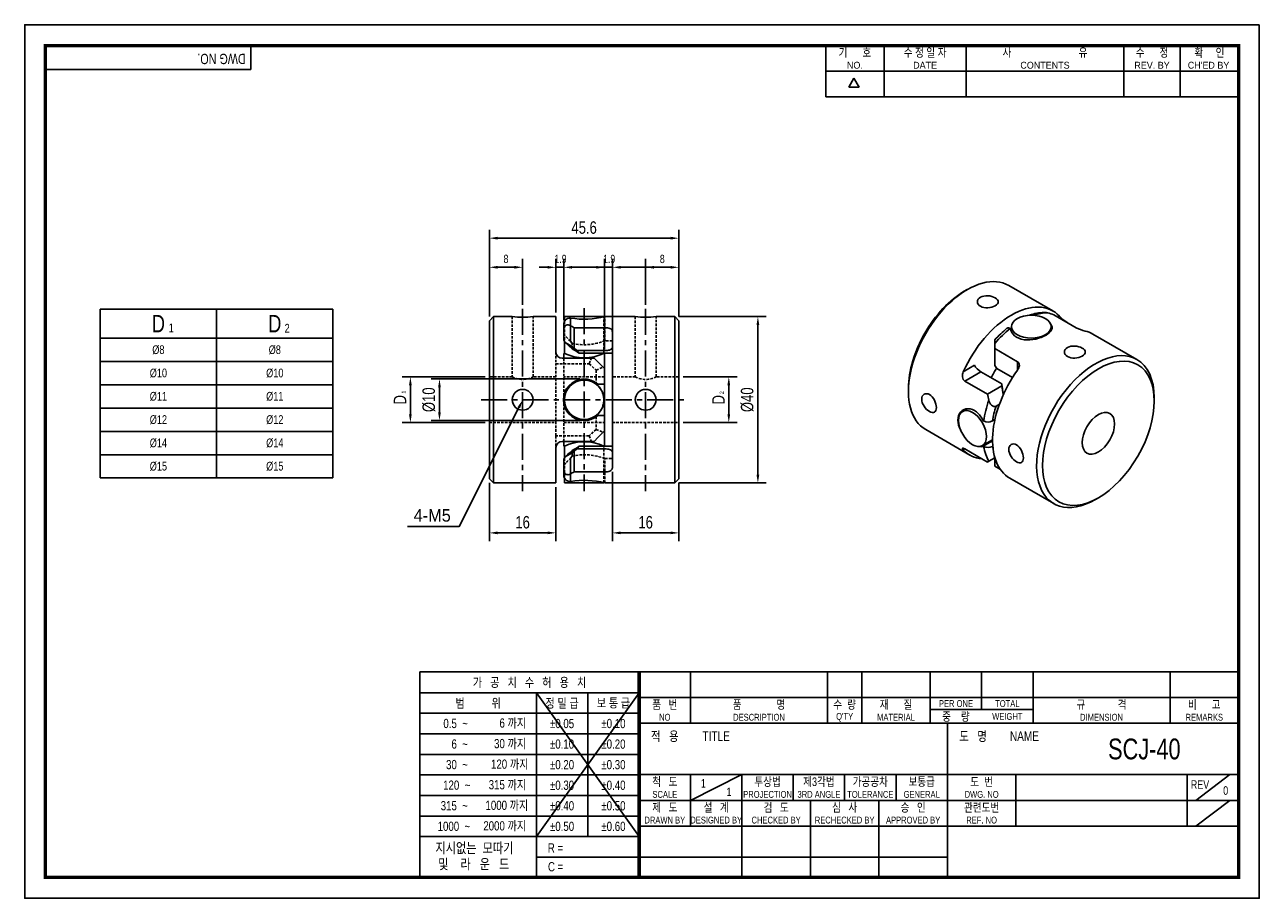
# Model space of a CAD drawing. Header units: millimetres. Extents: x 0 to 297, y 0 to 210.
import ezdxf
from ezdxf.enums import TextEntityAlignment as Align

# ---------------------------------------------------------------- set-up
doc = ezdxf.new("R2010")
doc.units = ezdxf.units.MM
doc.header["$LTSCALE"] = 5
for name, pattern in [('CENTER', [2, 1.25, -0.25, 0.25, -0.25]), ('CENTER2', [1.125, 0.75, -0.125, 0.125, -0.125]), ('DASHED', [0.75, 0.5, -0.25]), ('HIDDEN', [0.375, 0.25, -0.125]), ('HIDDEN2', [0.1875, 0.125, -0.0625]), ('PHANTOM2', [1.25, 0.625, -0.125, 0.125, -0.125, 0.125, -0.125])]:
    doc.linetypes.add(name, pattern=pattern)
doc.layers.get('0').update_dxf_attribs({"linetype": 'CONTINUOUS'})
doc.layers.get('Defpoints').update_dxf_attribs({"linetype": 'CONTINUOUS'})
for name, color, linetype in [('BM', 2, 'CONTINUOUS'), ('C', 1, 'CENTER2'), ('CT', 1, 'CENTER'), ('D', 7, 'CONTINUOUS'), ('DIM', 7, 'CONTINUOUS'), ('H', 3, 'HIDDEN'), ('HD', 4, 'DASHED'), ('P', 4, 'PHANTOM2')]:
    doc.layers.add(name, color=color, linetype=linetype)
doc.styles.get("Standard").update_dxf_attribs({"font": 'Gulim.ttf', "width": 0.8, "height": 3})
doc.dimstyles.new('LIM', dxfattribs={"dimtxt": 2, "dimasz": 2, "dimexe": 2, "dimexo": 1, "dimgap": 1, "dimtad": 1, "dimdec": 3, "dimzin": 9, "dimdsep": 46, "dimtxsty": 'Standard', "dimcen": 3, "dimclrd": 1, "dimclre": 1, "dimadec": 0, "dimazin": 0, "dimtfac": 1, "dimtdec": 3, "dimtmove": 0, "dimatfit": 3, "dimfxl": 0, "dimtolj": 1, "dimtzin": 0, "dimarcsym": 0})

# ---------------------------------------------------------------- blocks, each defined once
blk = doc.blocks.new('*D267')
at = {"layer": 'Defpoints', "color": 0}
for p in [(157.38, 158.68), (111.78, 138.84), (157.38, 138.84)]:
    blk.add_point(p, dxfattribs=at)
at = {"layer": 'DIM', "color": 1, "lineweight": -2}
for p, q in [((111.78, 139.84), (111.78, 160.68)), ((157.38, 139.84), (157.38, 160.68)), ((113.78, 158.68), (155.38, 158.68))]:
    blk.add_line(p, q, dxfattribs=at)
at = {"layer": 'DIM', "color": 1}
for points in [[(113.78, 159.02), (113.78, 158.35), (111.78, 158.68)], [(155.38, 159.02), (155.38, 158.35), (157.38, 158.68)]]:
    blk.add_solid(points, dxfattribs=at)
at = {"layer": 'DIM', "color": 0, "insert": (134.58, 161.22), "char_height": 3, "attachment_point": 5}
blk.add_mtext('\\A1;45.6', dxfattribs=at)
blk = doc.blocks.new('*D268')
at = {"layer": 'Defpoints', "color": 0}
for p in [(111.78, 100.84), (127.78, 99.84), (127.78, 87.84)]:
    blk.add_point(p, dxfattribs=at)
at = {"layer": 'DIM', "color": 1, "lineweight": -2}
for p, q in [((111.78, 99.84), (111.78, 85.84)), ((127.78, 98.84), (127.78, 85.84)), ((113.78, 87.84), (125.78, 87.84))]:
    blk.add_line(p, q, dxfattribs=at)
at = {"layer": 'DIM', "color": 1}
for points in [[(113.78, 88.17), (113.78, 87.51), (111.78, 87.84)], [(125.78, 88.17), (125.78, 87.51), (127.78, 87.84)]]:
    blk.add_solid(points, dxfattribs=at)
at = {"layer": 'DIM', "color": 0, "insert": (119.78, 90.38), "char_height": 3, "attachment_point": 5}
blk.add_mtext('\\A1;16', dxfattribs=at)
blk = doc.blocks.new('*D269')
at = {"layer": 'Defpoints', "color": 0}
for p in [(92.78, 125.34), (111.78, 125.34), (111.78, 114.34)]:
    blk.add_point(p, dxfattribs=at)
at = {"layer": 'DIM', "color": 1, "lineweight": -2}
for p, q in [((110.78, 125.34), (90.78, 125.34)), ((92.78, 116.34), (92.78, 123.34)), ((110.78, 114.34), (90.78, 114.34))]:
    blk.add_line(p, q, dxfattribs=at)
at = {"layer": 'DIM', "color": 1}
for points in [[(92.45, 123.34), (93.11, 123.34), (92.78, 125.34)], [(92.45, 116.34), (93.11, 116.34), (92.78, 114.34)]]:
    blk.add_solid(points, dxfattribs=at)
at = {"layer": 'DIM', "color": 0, "insert": (90.28, 119.84), "char_height": 3, "attachment_point": 5, "rotation": 90}
blk.add_mtext('\\A1;D', dxfattribs=at)
blk = doc.blocks.new('*D270')
at = {"layer": 'Defpoints', "color": 0}
for p in [(99.78, 124.84), (134.58, 124.84), (134.58, 114.84)]:
    blk.add_point(p, dxfattribs=at)
at = {"layer": 'DIM', "color": 1, "lineweight": -2}
for p, q in [((133.58, 124.84), (97.78, 124.84)), ((99.78, 116.84), (99.78, 122.84)), ((133.58, 114.84), (97.78, 114.84))]:
    blk.add_line(p, q, dxfattribs=at)
at = {"layer": 'DIM', "color": 1}
for points in [[(99.45, 122.84), (100.11, 122.84), (99.78, 124.84)], [(99.45, 116.84), (100.11, 116.84), (99.78, 114.84)]]:
    blk.add_solid(points, dxfattribs=at)
at = {"layer": 'DIM', "color": 0, "insert": (97.24, 119.84), "char_height": 3, "attachment_point": 5, "rotation": 90}
blk.add_mtext('\\A1;%%C10', dxfattribs=at)
blk = doc.blocks.new('*D271')
at = {"layer": 'Defpoints', "color": 0}
for p in [(156.38, 139.84), (156.38, 99.84), (176.38, 99.84)]:
    blk.add_point(p, dxfattribs=at)
at = {"layer": 'DIM', "color": 1, "lineweight": -2}
for p, q in [((157.38, 139.84), (178.38, 139.84)), ((176.38, 137.84), (176.38, 101.84)), ((157.38, 99.84), (178.38, 99.84))]:
    blk.add_line(p, q, dxfattribs=at)
at = {"layer": 'DIM', "color": 1}
for points in [[(176.05, 137.84), (176.71, 137.84), (176.38, 139.84)], [(176.05, 101.84), (176.71, 101.84), (176.38, 99.84)]]:
    blk.add_solid(points, dxfattribs=at)
at = {"layer": 'DIM', "color": 0, "insert": (173.84, 119.84), "char_height": 3, "attachment_point": 5, "rotation": 90}
blk.add_mtext('\\A1;%%C40', dxfattribs=at)
blk = doc.blocks.new('*D272')
at = {"layer": 'Defpoints', "color": 0}
for p in [(141.38, 103.48), (157.38, 100.84), (157.38, 87.84)]:
    blk.add_point(p, dxfattribs=at)
at = {"layer": 'DIM', "color": 1, "lineweight": -2}
for p, q in [((141.38, 102.48), (141.38, 85.84)), ((157.38, 99.84), (157.38, 85.84)), ((143.38, 87.84), (155.38, 87.84))]:
    blk.add_line(p, q, dxfattribs=at)
at = {"layer": 'DIM', "color": 1}
for points in [[(143.38, 88.17), (143.38, 87.51), (141.38, 87.84)], [(155.38, 88.17), (155.38, 87.51), (157.38, 87.84)]]:
    blk.add_solid(points, dxfattribs=at)
at = {"layer": 'DIM', "color": 0, "insert": (149.38, 90.38), "char_height": 3, "attachment_point": 5}
blk.add_mtext('\\A1;16', dxfattribs=at)
blk = doc.blocks.new('*D273')
at = {"layer": 'Defpoints', "color": 0}
for p in [(157.38, 125.34), (169.38, 125.34), (157.38, 114.34)]:
    blk.add_point(p, dxfattribs=at)
at = {"layer": 'DIM', "color": 1, "lineweight": -2}
for p, q in [((158.38, 125.34), (171.38, 125.34)), ((169.38, 116.34), (169.38, 123.34)), ((158.38, 114.34), (171.38, 114.34))]:
    blk.add_line(p, q, dxfattribs=at)
at = {"layer": 'DIM', "color": 1}
for points in [[(169.05, 123.34), (169.71, 123.34), (169.38, 125.34)], [(169.05, 116.34), (169.71, 116.34), (169.38, 114.34)]]:
    blk.add_solid(points, dxfattribs=at)
at = {"layer": 'DIM', "color": 0, "insert": (166.88, 119.84), "char_height": 3, "attachment_point": 5, "rotation": 90}
blk.add_mtext('\\A1;D', dxfattribs=at)

msp = doc.modelspace()

# ---------------------------------------------------------------- linework, layer by layer
for p, q in [((54.437, 199.2323), (54.437, 205)), ((192.7139, 192.6407), (192.7139, 205)), ((206.7211, 192.6407), (206.7211, 205)), ((226.4959, 192.6407), (226.4959, 205)), ((264.3976, 192.6407), (264.3976, 205)), ((277.9928, 192.6407), (277.9928, 205)), ((54.437, 199.2323), (5, 199.2323)), ((192.7139, 198.8204), (291.588, 198.8204)), ((198.2565, 194.9765), (199.4924, 197.1172)), ((200.7283, 194.9765), (199.4924, 197.1172)), ((200.7283, 194.9765), (198.2565, 194.9765)), ((192.7139, 192.6407), (291.588, 192.6407)), ((18.1636, 141.6399), (18.1636, 101.0399)), ((18.1636, 141.6399), (74.1636, 141.6399)), ((74.1636, 141.6399), (74.1636, 101.0399)), ((18.1636, 101.0399), (74.1636, 101.0399)), ((95.0758, 54.437), (95.0758, 5)), ((147.8086, 54.437), (95.0758, 54.437)), ((292, 54.437), (147.8086, 54.437)), ((147.8086, 54.437), (147.8086, 5)), ((160.1679, 54.437), (160.1679, 42.0778)), ((193.1259, 54.437), (193.1259, 42.0778)), ((201.3654, 54.437), (201.3654, 42.0778)), ((217.8444, 54.437), (217.8444, 42.0778)), ((230.2037, 54.437), (230.2037, 45.3736)), ((242.563, 54.437), (242.563, 42.0778)), ((275.521, 54.437), (275.521, 42.0778)), ((147.8086, 49.4295), (95.0758, 49.4295)), ((147.8086, 49.4295), (123.0901, 14.8235)), ((123.0901, 49.4295), (147.8086, 14.8235)), ((123.0901, 49.4295), (123.0901, 5)), ((135.4493, 49.4295), (135.4493, 14.8235)), ((147.8086, 48.2574), (292, 48.2574)), ((217.8444, 45.3736), (242.563, 45.3736)), ((147.8086, 44.4858), (95.0758, 44.4858)), ((147.8086, 42.0778), (292, 42.0778)), ((221.9642, 5), (221.9642, 42.0778)), ((147.8086, 39.5421), (95.0758, 39.5421)), ((147.8086, 34.5984), (95.0758, 34.5984)), ((147.8086, 29.7185), (292, 29.7185)), ((160.1679, 23.5389), (172.5271, 29.7185)), ((160.1679, 29.7185), (160.1679, 17.3593)), ((172.5271, 29.7185), (172.5271, 5)), ((184.8864, 29.7185), (184.8864, 23.5389)), ((197.2457, 29.7185), (197.2457, 23.5389)), ((209.6049, 29.7185), (209.6049, 23.5389)), ((238.4432, 29.7185), (238.4432, 17.3593)), ((279.6407, 29.7185), (279.6407, 17.3593)), ((281.7006, 23.5389), (289.9401, 29.7185)), ((147.8086, 29.6547), (95.0758, 29.6547)), ((147.8086, 24.711), (95.0758, 24.711)), ((147.8086, 23.5389), (221.9642, 23.5389)), ((189.0061, 23.5389), (189.0061, 5)), ((205.4852, 23.5389), (205.4852, 5)), ((221.9642, 23.5389), (292, 23.5389)), ((281.7006, 17.3593), (289.9401, 23.5389)), ((147.8086, 19.7673), (95.0758, 19.7673)), ((147.8086, 17.3593), (292, 17.3593)), ((147.8086, 14.8235), (95.0758, 14.8235)), ((147.8086, 9.8798), (123.0901, 9.8798)), ((147.8086, 9.8798), (221.9642, 9.8798))]:
    msp.add_line(p, q)
at = {"color": 4}
for p, q in [((46.1636, 141.6399), (46.1636, 101.0399)), ((18.1636, 134.6399), (74.1636, 134.6399))]:
    msp.add_line(p, q, dxfattribs=at)
at = {"color": 1}
for p, q in [((18.1636, 129.0399), (74.1636, 129.0399)), ((18.1636, 123.4399), (74.1636, 123.4399)), ((18.1636, 117.8399), (74.1636, 117.8399)), ((18.1636, 112.2399), (74.1636, 112.2399)), ((18.1636, 106.6399), (74.1636, 106.6399))]:
    msp.add_line(p, q, dxfattribs=at)
msp.add_lwpolyline([(297, 210), (0, 210), (0, 0), (297, 0)], close=True)
msp.add_lwpolyline([(292, 205, 0.8, 0.8, 0), (5, 205, 0.8, 0.8, 0), (5, 5, 0.8, 0.8, 0), (292, 5, 0.8, 0.8, 0)], format="xyseb", close=True)
at = {"const_width": 0.824}
msp.add_lwpolyline([(147.8086, 5), (147.8086, 54.437)], dxfattribs=at)
at = {"layer": 'BM', "linetype": 'Continuous'}
for p, q in [((226.7437, 146.3181), (226.0366, 145.9098)), ((247.3503, 141.1849), (236.7437, 147.3086)), ((112.7814, 139.8415), (111.7814, 138.8415)), ((112.7814, 99.8415), (112.7814, 139.8415)), ((117.2894, 139.8415), (112.7814, 139.8415)), ((127.7814, 139.8415), (122.2811, 139.8415)), ((127.7814, 139.8415), (127.7814, 131.3415)), ((129.8314, 139.8415), (139.3314, 139.8415)), ((129.8314, 139.8415), (129.8314, 138.6125)), ((139.3314, 139.7806), (139.3314, 139.8415)), ((146.8817, 139.8415), (139.5783, 139.8415)), ((156.3814, 139.8415), (151.8733, 139.8415)), ((156.3814, 99.8415), (156.3814, 139.8415)), ((157.3814, 138.8415), (156.3814, 139.8415)), ((252.9774, 137.1492), (247.5327, 140.2927)), ((248.5371, 139.7128), (248.9208, 139.9343)), ((111.7814, 100.8415), (111.7814, 138.8415)), ((129.6814, 136.7531), (129.6814, 137.9575)), ((129.6814, 134.1355), (129.6814, 136.7531)), ((131.2742, 139.4868), (131.1814, 139.4868)), ((132.1814, 137.162), (139.8814, 137.162)), ((132.1814, 137.162), (132.1814, 132.238)), ((157.3814, 100.8415), (157.3814, 138.8415)), ((237.1685, 136.9479), (237.1029, 136.9857)), ((237.4087, 137.4183), (237.4087, 136.1271)), ((246.9087, 136.434), (246.9087, 137.4183)), ((129.6814, 134.1355), (130.0167, 133.5698)), ((129.8314, 133.8824), (129.8314, 130.9885)), ((141.3814, 136.2046), (141.3814, 103.4785)), ((233.3905, 133.3852), (233.3905, 134.285)), ((267.5736, 129.509), (256.967, 135.6327)), ((129.8382, 130.9915), (129.6814, 130.9915)), ((129.6814, 129.8415), (129.6814, 130.9915)), ((131.6814, 132.0664), (130.0167, 133.5698)), ((132.1814, 132.238), (132.8204, 131.6737)), ((132.8204, 131.6737), (139.8814, 131.6737)), ((133.3724, 131.0189), (132.8204, 131.6737)), ((141.3814, 131.0189), (133.3724, 131.0189)), ((139.4814, 130.9915), (139.3266, 130.9915)), ((139.3314, 130.9894), (139.3314, 131.0189)), ((139.4814, 127.3464), (139.4814, 130.9915)), ((233.3905, 133.3852), (233.3905, 132.1278)), ((233.3905, 132.1278), (238.8353, 128.9843)), ((233.3905, 132.1278), (233.3905, 128.1073)), ((136.9814, 129.8415), (129.2814, 129.8415)), ((137.9814, 128.8415), (136.9814, 129.8415)), ((137.9814, 128.8415), (139.4814, 127.3415)), ((225.7799, 126.5739), (228.4639, 128.1235)), ((233.3906, 128.1073), (233.8424, 127.3857)), ((238.8353, 126.9778), (238.8353, 128.9843)), ((139.4814, 127.3415), (139.4814, 123.5915)), ((230.0444, 126.5865), (226.1636, 124.3459)), ((235.0373, 123.7039), (230.0444, 126.5865)), ((233.8424, 127.3857), (237.6358, 125.1956)), ((137.8886, 123.5915), (137.9814, 123.5915)), ((139.4814, 123.5915), (137.9814, 123.5915)), ((139.4814, 116.0915), (139.4814, 123.5915)), ((212.6016, 122.6397), (212.6016, 121.8232)), ((231.6083, 121.2024), (226.1636, 124.3459)), ((231.6083, 121.2024), (235.0901, 123.2127)), ((235.0689, 123.4437), (235.0373, 123.7039)), ((235.0901, 123.2127), (235.0373, 123.7039)), ((235.1923, 122.5645), (235.0703, 123.4439)), ((129.6814, 118.864), (129.6814, 120.7993)), ((271.7157, 119.537), (271.7157, 120.3535)), ((137.9814, 116.0915), (137.8886, 116.0915)), ((137.9814, 116.0915), (139.4814, 116.0915)), ((139.4814, 116.0915), (139.4814, 112.3415)), ((226.7621, 117.6839), (225.6415, 117.037)), ((234.4842, 118.7804), (233.6652, 118.3075)), ((230.6059, 114.7799), (230.6715, 114.742)), ((232.8136, 114.754), (233.4009, 115.0931)), ((136.9814, 109.8415), (137.9814, 110.8415)), ((139.4814, 112.3415), (137.9814, 110.8415)), ((139.4814, 108.6915), (139.4814, 112.3415)), ((216.7437, 112.6676), (227.3503, 106.5439)), ((230.3915, 108.8097), (232.825, 110.2147)), ((232.826, 109.9379), (230.6059, 108.6561)), ((127.7814, 99.8415), (127.7814, 108.3415)), ((129.2814, 109.8415), (136.9814, 109.8415)), ((129.6814, 108.6915), (129.6814, 109.8415)), ((129.6814, 108.6915), (129.8361, 108.6915)), ((129.8314, 108.6937), (129.8314, 105.8006)), ((131.6814, 107.6167), (130.0167, 106.1133)), ((132.8204, 108.0094), (132.1814, 107.4451)), ((132.1814, 107.4451), (132.1814, 102.521)), ((133.3724, 108.6641), (132.8204, 108.0094)), ((139.8814, 108.0094), (132.8204, 108.0094)), ((133.3724, 108.6641), (141.3814, 108.6641)), ((139.3245, 108.6915), (139.4814, 108.6915)), ((139.3314, 108.6641), (139.3314, 108.6945)), ((226.1636, 108.016), (225.7799, 107.7945)), ((226.1636, 108.016), (231.6083, 104.8725)), ((230.6715, 108.6183), (230.6059, 108.6561)), ((232.8136, 108.6302), (232.8855, 108.6718)), ((130.0167, 106.1133), (129.6814, 105.5475)), ((129.6814, 102.93), (129.6814, 105.5475)), ((231.6083, 104.8725), (231.9335, 105.0603)), ((233.3907, 105.9016), (231.9335, 105.0603)), ((233.3905, 105.9015), (233.3905, 103.8435)), ((129.6814, 101.7256), (129.6814, 102.93)), ((129.8314, 101.0623), (129.8314, 99.8415)), ((132.1814, 102.521), (139.8814, 102.521)), ((233.3905, 103.8435), (234.7196, 103.0762)), ((236.967, 100.9917), (247.5736, 94.868)), ((111.7814, 100.8415), (112.7814, 99.8415)), ((112.7814, 99.8415), (127.7814, 99.8415)), ((129.8314, 99.8415), (139.3314, 99.8415)), ((131.2742, 100.1962), (131.1814, 100.1962)), ((139.3314, 99.8415), (139.3314, 99.9024)), ((139.5744, 99.8415), (156.3814, 99.8415)), ((156.3814, 99.8415), (157.3814, 100.8415)), ((257.5736, 95.8586), (258.2807, 96.2668))]:
    msp.add_line(p, q, dxfattribs=at)
at = {"layer": 'BM', "linetype": 'HIDDEN2'}
for p, q in [((131.6814, 107.6167), (130.0167, 106.1133)), ((133.3724, 108.6641), (132.8204, 108.0094)), ((139.8814, 102.521), (132.1814, 102.521))]:
    msp.add_line(p, q, dxfattribs=at)
at = {"layer": 'BM', "linetype": 'Continuous'}
for centre, radius in [((119.7814, 119.8415), 2.5), ((134.5814, 119.8415), 4.75), ((149.3814, 119.8415), 2.5)]:
    msp.add_circle(centre, radius, dxfattribs=at)
at = {"layer": 'BM', "linetype": 'HIDDEN2'}
msp.add_circle((134.5814, 119.8415), 4.75, dxfattribs=at)
at = {"layer": 'BM', "linetype": 'Continuous'}
for centre, radius, start, end in [((119.7814, 159.6773), 19.9927, 262.816604, 277.183394), ((134.5972, 159.1169), 19.9093, 260.392023, 284.497941), ((149.3814, 159.6773), 19.9927, 262.816606, 277.183396), ((245.7482, 129.2177), 11.648, 92.747033, 110.084119), ((255.5548, 146.1381), 9.0828, 223.080599, 237.378981), ((131.1959, 137.9723), 1.5146, 90.54969, 180.560353), ((122.1814, 119.8415), 20, 60, 63.256316), ((252.8088, 116.5391), 26.3029, 128.889504, 137.585507), ((257.1544, 145.2146), 9.0828, 242.621019, 256.919401), ((129.2814, 131.3415), 1.5, 180, 270), ((134.5814, 141.0096), 11.0871, 244.632383, 295.367626), ((123.0653, 119.8458), 15.384, 53.660446, 63.137018), ((124.3515, 118.3442), 15.5572, 54.55986, 61.890574), ((134.5814, 119.8415), 5, 48.590378, 311.409622), ((262.6698, 126.645), 27.7924, 187.094008, 191.506367), ((260.4402, 126.6985), 25.5838, 189.26626, 192.514666), ((231.7308, 116.8424), 2.3524, 243.236412, 297.404484), ((129.2814, 108.3415), 1.5, 90, 180), ((134.5814, 98.6735), 11.0871, 64.632383, 115.367626), ((123.0653, 119.8373), 15.384, 296.862982, 306.339547), ((124.3535, 121.3353), 15.5531, 298.10898, 305.441641), ((231.7309, 110.7102), 2.3449, 243.142229, 297.498668), ((131.1947, 101.7096), 1.5134, 179.395873, 269.494084), ((122.1814, 119.8415), 20, 296.743684, 300), ((134.5972, 80.5661), 19.9094, 75.502116, 99.607923)]:
    msp.add_arc(centre, radius, start, end, dxfattribs=at)
for centre, major_axis, ratio, start_param, end_param in [((226.7437, 129.9881), (-10, -17.3205), 0.57735027, 3.14159265, 6.28318531), ((226.0366, 130.3964), (9.5, 16.4545), 0.57735027, 0.78539816, 2.35619449), ((237.3503, 123.8644), (-10, -17.3205), 0.57735027, 2.96879864, 4.885183), ((239.7545, 122.4764), (10, 17.3205), 0.57735027, 0.31863282, 0.5766682), ((233.3905, 126.1506), (28.2843, 0), 0.57735027, 1.04719755, 1.10403099), ((239.7545, 122.4764), (10, 17.3205), 0.57735027, 0.97401455, 1.2521635), ((246.967, 118.3122), (-10, -17.3205), 0.57735027, 3.14159265, 3.31438667), ((139.8814, 132.4088), (1.5, 0), 0.4901041, 4.71238898, 6.28318531), ((257.5736, 112.1885), (10, 17.3205), 0.57735027, 0, 3.92699082), ((229.5246, 127.5112), (-1.1455, 1.0647), 0.27082563, 0.70231742, 2.27311374), ((257.5736, 112.1885), (10, 17.3205), 0.57735027, 5.49778714, 6.28318531), ((238.6938, 123.0887), (5.575, 9.6562), 0.57735027, 1.45238775, 1.68725062), ((246.967, 118.3122), (10, 17.3205), 0.57735027, 1.39800231, 3.14159265), ((244.5628, 119.7003), (-10, -17.3205), 0.57735027, 5.0310218, 5.30917076), ((250.9268, 116.026), (-14.1421, 24.4949), 0.57735027, 1.04719755, 1.10403099), ((245.6235, 119.0879), (-9.25, -16.0215), 0.57735027, 5.08036487, 5.29367001), ((139.8814, 107.2742), (-1.5, 0), 0.4901041, 3.14159265, 4.71238898), ((237.3503, 123.8644), (10, 17.3205), 0.57735027, 2.96879864, 3.40339204), ((244.5628, 119.7003), (-10, -17.3205), 0.57735027, 5.68640353, 5.96455248), ((245.6235, 119.0879), (-9.25, -16.0215), 0.57735027, 5.70190428, 5.75003161)]:
    msp.add_ellipse(centre, major_axis=major_axis, ratio=ratio, start_param=start_param, end_param=end_param, dxfattribs=at)
for centre, major_axis in [((242.1587, 137.4183), (-4.75, 0)), ((258.2807, 111.7803), (-9.5, -16.4545)), ((228.0165, 112.9234), (2.375, -4.1136)), ((258.2807, 111.7803), (-2.75, -4.7631))]:
    msp.add_ellipse(centre, major_axis=major_axis, ratio=0.57735027, dxfattribs=at)
for points, knots in [([(233.4613, 144.3529), (232.9936, 144.6229), (232.3448, 144.8065), (231.0416, 144.8731), (230.3886, 144.7479), (229.4648, 144.2152), (229.1937, 143.8117), (229.1932, 142.9824), (229.4636, 142.5787), (230.3866, 142.0453), (231.0393, 141.9199), (232.3429, 141.986), (232.9916, 142.169), (233.9277, 142.7086), (234.193, 143.0526), (234.194, 143.7382), (233.9289, 144.0829), (233.4613, 144.3529)], [0, 0, 0, 0, 0.125, 0.125, 0.25, 0.25, 0.375, 0.375, 0.5, 0.5, 0.625, 0.625, 0.75, 0.75, 0.875, 0.875, 1, 1, 1, 1]), ([(242.1061, 140.1699), (242.0689, 140.1785), (242.0323, 140.1843), (241.9317, 140.1929), (241.8706, 140.1893), (241.7906, 140.172), (241.7688, 140.1658), (241.7477, 140.1583)], [0.180613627, 0.180613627, 0.180613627, 0.180613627, 0.25, 0.25, 0.375, 0.375, 0.423205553, 0.423205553, 0.423205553, 0.423205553]), ([(245.1898, 140.8556), (245.2758, 140.8593), (245.3623, 140.8582), (245.679, 140.8389), (245.9015, 140.7968), (246.1185, 140.7337)], [0.655651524, 0.655651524, 0.655651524, 0.655651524, 0.75, 0.75, 1, 1, 1, 1]), ([(131.1814, 137.7021), (130.8746, 137.8567), (130.5369, 137.9177), (130.0726, 137.7066), (129.9296, 137.5816), (129.729, 137.2136), (129.6814, 136.9849), (129.6814, 136.7531)], [0, 0, 0, 0, 0.5, 0.5, 0.75, 0.75, 1, 1, 1, 1]), ([(139.8814, 137.162), (140.3169, 137.162), (140.7272, 137.0482), (141.2557, 136.6899), (141.3814, 136.4539), (141.3814, 136.2046)], [0, 0, 0, 0, 0.5, 0.5, 1, 1, 1, 1]), ([(236.295, 137.013), (236.3124, 137.027), (236.3305, 137.0398), (236.4467, 137.1107), (236.5652, 137.1365), (236.822, 137.1145), (236.9631, 137.0664), (237.1029, 136.9857)], [0.451920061, 0.451920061, 0.451920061, 0.451920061, 0.5, 0.5, 0.75, 0.75, 1, 1, 1, 1]), ([(237.1685, 136.9479), (237.2279, 136.303), (237.5674, 135.6711), (238.7058, 134.7218), (239.5086, 134.4053), (241.293, 134.1688), (242.2709, 134.2382), (244.151, 134.6524), (245.0185, 134.9868), (246.3709, 135.7678), (246.8494, 136.2162), (247.2466, 137.1095), (247.1743, 137.5669), (246.8116, 138.0408), (246.7853, 138.0733), (246.7576, 138.1056)], [0, 0, 0, 0, 0.125, 0.125, 0.25, 0.25, 0.375, 0.375, 0.5, 0.5, 0.625, 0.625, 0.75, 0.75, 0.75921752, 0.75921752, 0.75921752, 0.75921752]), ([(250.8561, 130.2275), (251.3237, 129.9575), (251.9725, 129.8355), (253.2757, 129.9023), (253.9287, 130.0886), (254.8525, 130.6214), (255.1236, 130.9647), (255.1241, 131.6588), (254.8538, 132.0017), (253.9308, 132.535), (253.2781, 132.7218), (251.9744, 132.7893), (251.3257, 132.6674), (250.3897, 132.1281), (250.1244, 131.723), (250.1233, 130.9039), (250.3884, 130.4975), (250.8561, 130.2275)], [0, 0, 0, 0, 0.125, 0.125, 0.25, 0.25, 0.375, 0.375, 0.5, 0.5, 0.625, 0.625, 0.75, 0.75, 0.875, 0.875, 1, 1, 1, 1]), ([(238.8353, 128.9843), (238.9123, 128.9398), (238.9793, 128.886), (239.0946, 128.7608), (239.1427, 128.6887), (239.2525, 128.4572), (239.2823, 128.2777), (239.2635, 127.9049), (239.2162, 127.7124), (239.0633, 127.3332), (238.9607, 127.152), (238.8353, 126.9778)], [0, 0, 0, 0, 0.125, 0.125, 0.25, 0.25, 0.5, 0.5, 0.75, 0.75, 1, 1, 1, 1]), ([(226.1636, 124.3459), (226.0866, 124.3904), (226.016, 124.4462), (225.8872, 124.5792), (225.8289, 124.6572), (225.6813, 124.9106), (225.6159, 125.1106), (225.5557, 125.529), (225.5602, 125.7462), (225.6291, 126.1739), (225.6918, 126.3782), (225.7799, 126.5739)], [0, 0, 0, 0, 0.125, 0.125, 0.25, 0.25, 0.5, 0.5, 0.75, 0.75, 1, 1, 1, 1]), ([(217.6623, 121.0707), (217.1946, 121.3407), (216.7112, 121.3672), (216.0019, 120.9575), (215.7839, 120.5201), (215.7833, 119.4543), (215.9972, 118.831), (216.7152, 117.722), (217.1999, 117.2553), (218.1233, 116.7219), (218.5583, 116.6608), (219.1529, 117.0026), (219.3188, 117.4033), (219.3195, 118.4826), (219.1542, 119.1362), (218.561, 120.2984), (218.1299, 120.8007), (217.6623, 121.0707)], [0, 0, 0, 0, 0.125, 0.125, 0.25, 0.25, 0.375, 0.375, 0.5, 0.5, 0.625, 0.625, 0.75, 0.75, 0.875, 0.875, 1, 1, 1, 1]), ([(231.9335, 119.7572), (231.9873, 119.5378), (232.0621, 119.3244), (232.2668, 118.9136), (232.396, 118.719), (232.7143, 118.3974), (232.9038, 118.2733), (233.3059, 118.1779), (233.5013, 118.2129), (233.6652, 118.3075)], [0, 0, 0, 0, 0.25, 0.25, 0.5, 0.5, 0.75, 0.75, 1, 1, 1, 1]), ([(230.6059, 114.7799), (230.1872, 115.6322), (229.6257, 116.3922), (228.3371, 117.4283), (227.6051, 117.7039), (226.2476, 117.6939), (225.6241, 117.4199), (224.73, 116.4364), (224.4809, 115.745), (224.4811, 114.1831), (224.7379, 113.3101), (225.1825, 112.489), (225.185, 112.4843), (225.1876, 112.4796)], [0, 0, 0, 0, 0.125, 0.125, 0.25, 0.25, 0.375, 0.375, 0.5, 0.5, 0.625, 0.625, 0.625715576, 0.625715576, 0.625715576, 0.625715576]), ([(225.7799, 107.7945), (225.6033, 107.9827), (225.5256, 108.1308), (225.6456, 108.2444), (225.8545, 108.1944), (226.1636, 108.016)], [0, 0, 0, 0, 0.5, 0.5, 1, 1, 1, 1]), ([(238.5926, 104.9041), (239.0603, 104.6341), (239.4903, 104.5768), (240.0841, 104.9197), (240.2493, 105.3266), (240.2497, 106.3924), (240.0879, 107.0458), (239.4871, 108.2223), (239.055, 108.7194), (238.1316, 109.2529), (237.6435, 109.2834), (236.9332, 108.8747), (236.7144, 108.4435), (236.7135, 107.364), (236.9316, 106.7409), (237.6404, 105.6455), (238.125, 105.1741), (238.5926, 104.9041)], [0, 0, 0, 0, 0.125, 0.125, 0.25, 0.25, 0.375, 0.375, 0.5, 0.5, 0.625, 0.625, 0.75, 0.75, 0.875, 0.875, 1, 1, 1, 1]), ([(129.6814, 102.93), (129.6814, 102.6982), (129.7292, 102.4694), (129.9291, 102.1023), (130.0727, 101.9764), (130.5366, 101.7655), (130.8746, 101.8264), (131.1814, 101.981)], [0, 0, 0, 0, 0.25, 0.25, 0.5, 0.5, 1, 1, 1, 1]), ([(141.3814, 103.4785), (141.3814, 103.2287), (141.2572, 102.9946), (140.7276, 102.6348), (140.3184, 102.521), (139.8814, 102.521)], [0, 0, 0, 0, 0.5, 0.5, 1, 1, 1, 1])]:
    msp.add_open_spline(points, degree=3, knots=knots, dxfattribs=at)
msp.add_open_spline([(229.6479, 108.6123), (230.0152, 108.533), (230.3392, 108.5459), (230.6059, 108.6561)], degree=3, dxfattribs=at)
at = {"layer": 'C'}
msp.add_line((147.8086, 49.4295), (147.8086, 49.3961), dxfattribs=at)
at = {"layer": 'CT'}
for p, q in [((119.7814, 141.6846), (119.7814, 97.8415)), ((134.5814, 141.8415), (134.5814, 97.8415)), ((149.3814, 141.6846), (149.3814, 97.8415)), ((109.7814, 119.8415), (159.3814, 119.8415))]:
    msp.add_line(p, q, dxfattribs=at)
at = {"layer": 'DIM', "color": 1}
for p, q in [((111.7814, 139.8415), (111.7814, 153.6846)), ((113.7814, 151.6846), (117.7814, 151.6846)), ((119.7814, 142.6846), (119.7814, 153.6846)), ((125.7814, 151.6846), (123.7814, 151.6846)), ((127.7814, 140.8415), (127.7814, 153.6846)), ((127.7814, 151.6846), (129.6814, 151.6846)), ((129.6814, 138.9575), (129.6814, 153.6846)), ((131.6814, 151.6846), (139.4909, 151.6846)), ((137.4814, 151.6846), (135.4814, 151.6846)), ((139.4814, 131.9915), (139.4814, 153.6846)), ((139.4814, 151.6846), (141.3814, 151.6846)), ((141.3814, 131.9915), (141.3814, 153.6846)), ((143.3814, 151.6846), (151.1909, 151.6846)), ((149.3814, 142.6846), (149.3814, 153.6846)), ((151.3814, 151.6846), (155.3814, 151.6846)), ((157.3814, 139.8415), (157.3814, 153.6846))]:
    msp.add_line(p, q, dxfattribs=at)
msp.add_lwpolyline([(118.8841, 117.9756), (104.545, 89.4105), (92.0559, 89.4105)], dxfattribs=at)
for points in [[(113.7814, 152.0179), (113.7814, 151.3513), (111.7814, 151.6846)], [(117.7814, 152.0179), (117.7814, 151.3513), (119.7814, 151.6846)], [(125.7814, 152.0179), (125.7814, 151.3513), (127.7814, 151.6846)], [(131.6814, 152.0179), (131.6814, 151.3513), (129.6814, 151.6846)], [(137.4814, 152.0179), (137.4814, 151.3513), (139.4814, 151.6846)], [(143.3814, 152.0179), (143.3814, 151.3513), (141.3814, 151.6846)], [(151.3814, 152.0179), (151.3814, 151.3513), (149.3814, 151.6846)], [(155.3814, 152.0179), (155.3814, 151.3513), (157.3814, 151.6846)], [(118.5862, 118.1252), (119.7814, 119.7631), (119.182, 117.8261)]]:
    msp.add_solid(points, dxfattribs=at)
at = {"layer": 'H'}
msp.add_line((147.8086, 49.3128), (147.8086, 49.2711), dxfattribs=at)
at = {"layer": 'HD', "linetype": 'HIDDEN2'}
for p, q in [((117.2814, 139.8415), (117.2814, 125.3402)), ((122.2814, 125.3376), (122.2814, 139.8415)), ((139.3314, 131.0189), (139.3314, 139.7806)), ((139.5814, 133.9818), (139.5814, 139.8415)), ((146.8814, 139.8415), (146.8814, 125.3376)), ((151.8814, 125.3402), (151.8814, 139.8415)), ((129.8314, 138.6125), (129.8314, 133.8824)), ((131.2742, 133.8993), (131.2742, 139.4868)), ((131.2742, 139.4868), (131.2742, 133.8993)), ((131.2742, 133.8993), (129.6814, 135.542)), ((131.6814, 133.3844), (131.2742, 133.8993)), ((131.2742, 133.8993), (131.6814, 133.3844)), ((141.3814, 133.9837), (139.5762, 133.9837)), ((127.7814, 131.3415), (127.7814, 128.5056)), ((131.6814, 132.0664), (131.6814, 133.3844)), ((127.7814, 128.5056), (135.7904, 128.5056)), ((127.7814, 111.1775), (127.7814, 128.5056)), ((129.6814, 120.7993), (129.6814, 129.8415)), ((135.7904, 128.5056), (136.3424, 129.8415)), ((135.7904, 128.5056), (137.4814, 126.9516)), ((117.2842, 125.3415), (111.7814, 125.3415)), ((127.7814, 125.3415), (122.2728, 125.3415)), ((139.4814, 125.3415), (129.6814, 125.3415)), ((137.4814, 126.9516), (139.1461, 127.6768)), ((137.4814, 126.9516), (139.1461, 127.6768)), ((137.4814, 126.9516), (137.4814, 123.9146)), ((146.8899, 125.3415), (141.3814, 125.3415)), ((157.3814, 125.3415), (151.8785, 125.3415)), ((129.6814, 109.8415), (129.6814, 118.864)), ((111.7814, 114.3415), (127.7814, 114.3415)), ((129.6814, 114.3415), (139.4814, 114.3415)), ((137.4814, 115.7684), (137.4814, 112.7315)), ((141.3814, 114.3415), (157.3814, 114.3415)), ((135.7904, 111.1775), (127.7814, 111.1775)), ((127.7814, 111.1775), (127.7814, 108.3415)), ((137.4814, 112.7315), (135.7904, 111.1775)), ((135.7904, 111.1775), (136.3424, 109.8415)), ((135.7904, 111.1775), (136.3424, 109.8415)), ((137.4814, 112.7315), (139.1461, 112.0062)), ((137.4814, 112.7315), (139.1461, 112.0062)), ((131.6814, 106.2986), (131.6814, 107.6167)), ((139.3314, 99.9024), (139.3314, 108.6641)), ((129.8314, 105.8006), (129.8314, 101.0623)), ((131.2742, 105.7838), (131.6814, 106.2986)), ((131.2742, 100.1962), (131.2742, 105.7838)), ((131.2742, 105.7838), (131.2742, 100.1962)), ((139.5757, 105.6994), (141.3814, 105.6994)), ((139.5814, 99.8415), (139.5814, 105.7015))]:
    msp.add_line(p, q, dxfattribs=at)
for centre, radius, start, end in [((134.6142, 147.0936), 14.0194, 257.924572, 290.750958), ((119.7814, 130.1992), 5.4632, 242.767434, 297.23256), ((149.3814, 130.1992), 5.4632, 242.76744, 297.232566), ((-364.7901, 585.1713), 689.8494, 315.7894169, 315.9794618), ((134.6142, 92.5895), 14.0193, 69.249012, 102.075469)]:
    msp.add_arc(centre, radius, start, end, dxfattribs=at)
at = {"layer": 'P'}
msp.add_line((147.8086, 49.221), (147.8086, 49.1627), dxfattribs=at)

# ---------------------------------------------------------------- texts
for s, insert, char_height, width, attachment_point in [('D', (32.1636, 138.1399), 4.2, 28, 5), ('D', (60.1636, 138.1399), 4.2, 28, 5), ('1', (34.6594, 138.1648), 2.1, 6.3, 1), ('2', (62.5298, 138.0843), 2.1, 3.36, 1), ('%%c8', (32.1636, 131.8399), 2.1, 28, 5), ('%%c8', (60.1636, 131.8399), 2.1, 28, 5), ('%%c10', (32.1636, 126.2399), 2.1, 28, 5), ('%%c10', (60.1636, 126.2399), 2.1, 28, 5), ('%%c11', (32.1636, 120.6399), 2.1, 28, 5), ('%%c11', (60.1636, 120.6399), 2.1, 28, 5), ('%%c12', (32.1636, 115.0399), 2.1, 28, 5), ('%%c12', (60.1636, 115.0399), 2.1, 28, 5), ('%%c14', (32.1636, 109.4399), 2.1, 28, 5), ('%%c14', (60.1636, 109.4399), 2.1, 28, 5), ('%%c15', (32.1636, 103.8399), 2.1, 28, 5), ('%%c15', (60.1636, 103.8399), 2.1, 28, 5)]:
    msp.add_mtext(s, dxfattribs=dict(insert=insert, char_height=char_height, width=width, attachment_point=attachment_point))
at = {"layer": 'D', "width": 0.8}
for s, height, p in [('확     인', 2.05988, (284.9964, 203.3521)), ('기      호', 2.05988, (199.7175, 203.3521)), ('수 정 일 자', 2.05988, (216.6085, 203.3521)), ('사                           유', 2.059877, (245.4468, 203.3521)), ('수      정', 2.05988, (271.1952, 203.3521)), ('가   공   치   수   허   용   치', 2.224667, (121.4422, 51.9333)), ('범          위', 2.224667, (109.0829, 46.9576)), ('정 밀 급', 2.22467, (129.2697, 46.9576)), ('보 통 급', 2.22467, (141.629, 46.9576)), ('품   번', 2.05988, (153.9882, 46.6095)), ('품              명', 2.059877, (176.6469, 46.6095)), ('수  량', 2.05988, (197.2457, 46.6095)), ('재      질', 2.05988, (209.6049, 46.6095)), ('PER ONE', 1.6479, (224.0241, 46.8155)), ('TOTAL', 1.6479, (236.3833, 46.8155)), ('규             격', 2.059877, (259.042, 46.6095)), ('비      고', 2.05988, (283.7605, 46.6095)), ('NO', 1.6479, (153.9882, 43.5197)), ('DESCRIPTION', 1.647902, (176.6469, 43.5197)), ("Q'TY", 1.6479, (197.2457, 43.5197)), ('MATERIAL', 1.6479, (209.6049, 43.5197)), ('중    량', 2.05988, (224.0241, 43.7257)), ('WEIGHT', 1.6479, (236.3833, 43.7257)), ('DIMENSION', 1.6479, (259.042, 43.5197)), ('REMARKS', 1.6479, (283.7605, 43.5197)), ('%%p0.05', 2.22467, (129.2697, 42.0139)), ('%%p0.10', 2.22467, (141.629, 42.0139)), ('%%p0.10', 2.22467, (129.2697, 37.0702)), ('%%p0.20', 2.22467, (141.629, 37.0702)), ('적   용', 2.30706, (153.9882, 38.988)), ('TITLE', 2.30706, (166.3475, 38.988)), ('도   명', 2.30706, (228.1438, 38.988)), ('NAME', 2.30706, (240.5031, 38.988)), ('SCJ-40', 5, (269.3414, 35.8982)), ('%%p0.20', 2.22467, (129.2697, 32.1265)), ('%%p0.30', 2.22467, (141.629, 32.1265)), ('%%p0.30', 2.22467, (129.2697, 27.1828)), ('%%p0.40', 2.22467, (141.629, 27.1828)), ('척   도', 2.05988, (153.9882, 28.0706)), ('1', 2.0599, (163.2577, 27.6586)), ('1', 2.0599, (169.4373, 25.5988)), ('투상법', 2.05988, (178.7068, 28.0706)), ('제3각법', 2.05988, (191.066, 28.0706)), ('가공공차', 2.05988, (203.4253, 28.0706)), ('보통급', 2.05988, (215.7845, 28.0706)), ('도  번', 2.05988, (230.2037, 28.0706)), ('REV', 2.05988, (282.7306, 27.3497)), ('0', 2.0599, (288.9102, 25.9078)), ('%%p0.40', 2.22467, (129.2697, 22.2391)), ('%%p0.50', 2.22467, (141.629, 22.2391)), ('SCALE', 1.6479, (153.9882, 24.9808)), ('PROJECTION', 1.6479, (178.7068, 24.9808)), ('3RD ANGLE', 1.6479, (191.066, 24.9808)), ('TOLERANCE', 1.6479, (203.4253, 24.9808)), ('GENERAL', 1.6479, (215.7845, 24.9808)), ('DWG. NO', 1.6479, (230.2037, 24.9808)), ('제   도', 2.05988, (153.9882, 21.891)), ('설   계', 2.05988, (166.3475, 21.891)), ('검   도', 2.05988, (180.7666, 21.891)), ('심   사', 2.05988, (197.2457, 21.891)), ('승   인', 2.05988, (213.7247, 21.891)), ('관련도번', 2.05988, (230.2037, 21.891)), ('%%p0.50', 2.22467, (129.2697, 17.2954)), ('%%p0.60', 2.22467, (141.629, 17.2954)), ('REF. NO', 1.6479, (230.2037, 18.8012))]:
    msp.add_text(s, height=height, dxfattribs=at).set_placement(p, align=Align.MIDDLE)
msp.add_text('DWG NO.', height=2.47185, rotation=180, dxfattribs=at).set_placement((53.1681, 203.0007))
at = {"layer": 'D'}
for s, p in [('NO.', (199.7175, 200.2623)), ('DATE', (216.6085, 200.2623)), ('CONTENTS', (245.4468, 200.2623)), ('REV. BY', (271.1952, 200.2623)), ("CH'ED BY", (284.7904, 200.2623))]:
    msp.add_text(s, height=1.6479, dxfattribs=at).set_placement(p, align=Align.MIDDLE)
at = {"layer": 'D', "width": 0.8}
for s, height, p in [('DRAWN BY', 1.6479, (153.9882, 17.9772)), ('DESIGNED BY', 1.647902, (166.3475, 17.9772)), ('CHECKED BY', 1.6479, (180.7666, 17.9772)), ('RECHECKED BY', 1.647902, (197.2457, 17.9772)), ('APPROVED BY', 1.647902, (213.7247, 17.9772))]:
    msp.add_text(s, height=height, dxfattribs=at).set_placement(p, align=Align.CENTER)
at = {"layer": 'D', "linetype": 'ByBlock', "width": 0.8}
for s, height, p in [('지시없는  모따기', 2.47185, (98.783, 10.8675)), ('및    라   운   드', 2.471852, (99.4623, 6.9968))]:
    msp.add_text(s, height=height, dxfattribs=at).set_placement(p)
at = {"layer": 'D', "width": 0.8}
for s, p in [('R = ', (125.8389, 10.9999)), ('C = ', (125.878, 6.4776))]:
    msp.add_text(s, height=2.22467, dxfattribs=at).set_placement(p)
at = {"layer": 'D', "char_height": 2.22467, "attachment_point": 6}
for s, insert, width in [('0.5  ~', (106.6111, 42.0139), 8.231062), ('6 까지', (120.6182, 42.0139), 9.803532), ('30 까지', (120.6182, 37.0702), 9.803491), ('6  ~', (106.6111, 37.0702), 8.231022), ('30  ~', (106.6111, 32.1265), 8.231022), ('120 까지', (121.1758, 32.1265), 12.652424), ('120  ~', (107.1976, 27.1828), 8.937991), ('315 까지', (120.6182, 27.1828), 12.097781), ('1000 까지', (121.1426, 22.2391), 13.382285), ('315  ~', (106.6111, 22.2391), 9.885083), ('1000  ~', (107.1704, 17.2954), 14.528725), ('2000 까지', (120.6182, 17.2954), 12.974319)]:
    msp.add_mtext(s, dxfattribs=dict(at, insert=insert, width=width))
at = {"layer": 'DIM'}
msp.add_text('4-M5', height=3, dxfattribs=at).set_placement((93.5721, 90.5448))
at = {"layer": 'DIM', "char_height": 2, "attachment_point": 5}
for s, insert in [('\\A1;8', (115.7814, 153.6846)), ('\\A1;1.9', (128.8993, 153.6846)), ('\\A1;1.9', (140.5993, 153.6846)), ('\\A1;8', (153.3814, 153.6846))]:
    msp.add_mtext(s, dxfattribs=dict(at, insert=insert))
at = {"layer": 'DIM', "char_height": 1, "attachment_point": 1, "rotation": 90}
for s, insert, width in [('1', (90.6709, 121.323), 13.6), ('2', (167.1882, 121.1954), 14.3)]:
    msp.add_mtext(s, dxfattribs=dict(at, insert=insert, width=width))

# ---------------------------------------------------------------- dimensions: what is measured, and where the dimension line sits
at = {"layer": 'DIM'}
for base, p1, p2, picture, middle in [((157.3814, 158.6846), (111.7814, 138.8415), (157.3814, 138.8415), '*D267', (134.5814, 161.2246)), ((157.3814, 87.8415), (141.3814, 103.4785), (157.3814, 100.8415), '*D272', (149.3814, 90.3835)), ((127.7814, 87.8415), (111.7814, 100.8415), (127.7814, 99.8415), '*D268', (119.7814, 90.3835))]:
    dim = msp.add_linear_dim(base=base, p1=p1, p2=p2, dimstyle='LIM', dxfattribs=at)
    dim.commit()
    dim.dimension.update_dxf_attribs({"geometry": picture, "text_midpoint": middle})
for base, p1, p2, text, picture, middle in [((176.3814, 99.8415), (156.3814, 139.8415), (156.3814, 99.8415), '%%C<>', '*D271', (173.8414, 119.8415)), ((92.7814, 125.3415), (111.7814, 114.3415), (111.7814, 125.3415), 'D', '*D269', (90.2794, 119.8415)), ((99.7814, 124.8415), (134.5814, 114.8415), (134.5814, 124.8415), '%%C<>', '*D270', (97.2394, 119.8415)), ((169.3814, 125.3415), (157.3814, 114.3415), (157.3814, 125.3415), 'D', '*D273', (166.8794, 119.8415))]:
    dim = msp.add_linear_dim(base=base, p1=p1, p2=p2, angle=90, text=text, dimstyle='LIM', dxfattribs=at)
    dim.commit()
    dim.dimension.update_dxf_attribs({"geometry": picture, "text_midpoint": middle})

doc.saveas('drawing.dxf')
